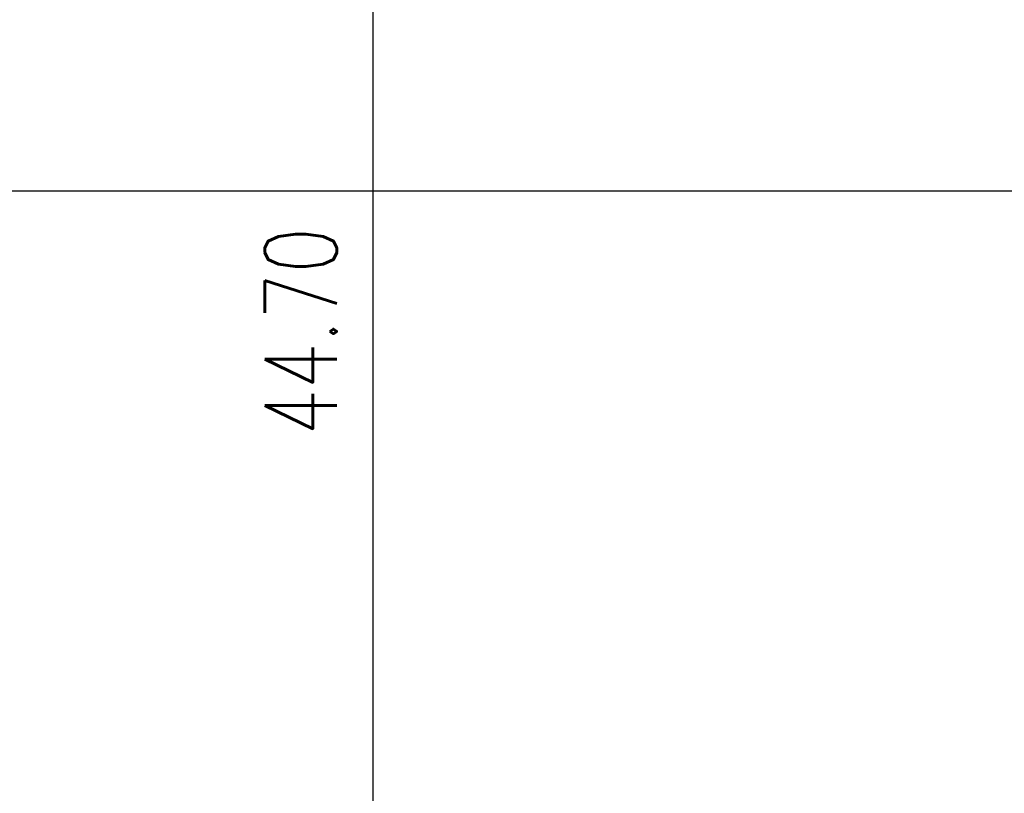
# Model space of a CAD drawing. Extents: x 34560 to 100229, y -303284 to -152113.
# Tile 7 of 74: x 84614 to 87073, y -298027 to -296096. Entities that reach past the tile are written whole.
import ezdxf
from ezdxf.enums import TextEntityAlignment as Align

# ---------------------------------------------------------------- set-up
doc = ezdxf.new("R2010")
doc.units = 0
doc.header["$LTSCALE"] = 100
doc.linetypes.add('A__G__-_-_RA_-A-$0$STRICHPUNKT', pattern=[25.4, 12.7, -6.35, 0, -6.35])
for name, color, linetype in [('A__G__-_-_RA_-A-$0$A1-ACHS-RAS---', 7, 'A__G__-_-_RA_-A-$0$STRICHPUNKT'), ('A_AGEG-_-____-A-$0$A3-BEMA-SS-100', 8, 'CONTINUOUS'), ('BITO_BUILDING', 8, 'CONTINUOUS')]:
    doc.layers.add(name, color=color, linetype=linetype)
doc.styles.add('A_AGEG-_-____-A-$0$NORMAL', font='romans.shx', dxfattribs={"width": 0.75})

# ---------------------------------------------------------------- blocks, each defined once
blk = doc.blocks.new('EG-A-008 GR')
at = {"layer": 'A__G__-_-_RA_-A-$0$A1-ACHS-RAS---'}
blk.add_line((1801.36, 580.89), (-88.31, 580.89), dxfattribs=at)
at = {"layer": 'A_AGEG-_-____-A-$0$A3-BEMA-SS-100'}
blk.add_line((652.69, 3258.94), (652.69, -63.75), dxfattribs=at)
at = {"layer": 'A_AGEG-_-____-A-$0$A3-BEMA-SS-100', "color": 10, "style": 'A_AGEG-_-____-A-$0$NORMAL', "width": 0.75}
blk.add_text('44.70', height=18, rotation=90, dxfattribs=at).set_placement((634.69, 545.89), align=Align.MIDDLE_CENTER)

msp = doc.modelspace()

# ---------------------------------------------------------------- block references
at = {"layer": 'BITO_BUILDING', "color": 6, "xscale": 10, "yscale": 10, "zscale": 10}
msp.add_blockref('EG-A-008 GR', (78969.319, -302332.766), dxfattribs=at)

doc.saveas('drawing.dxf')
